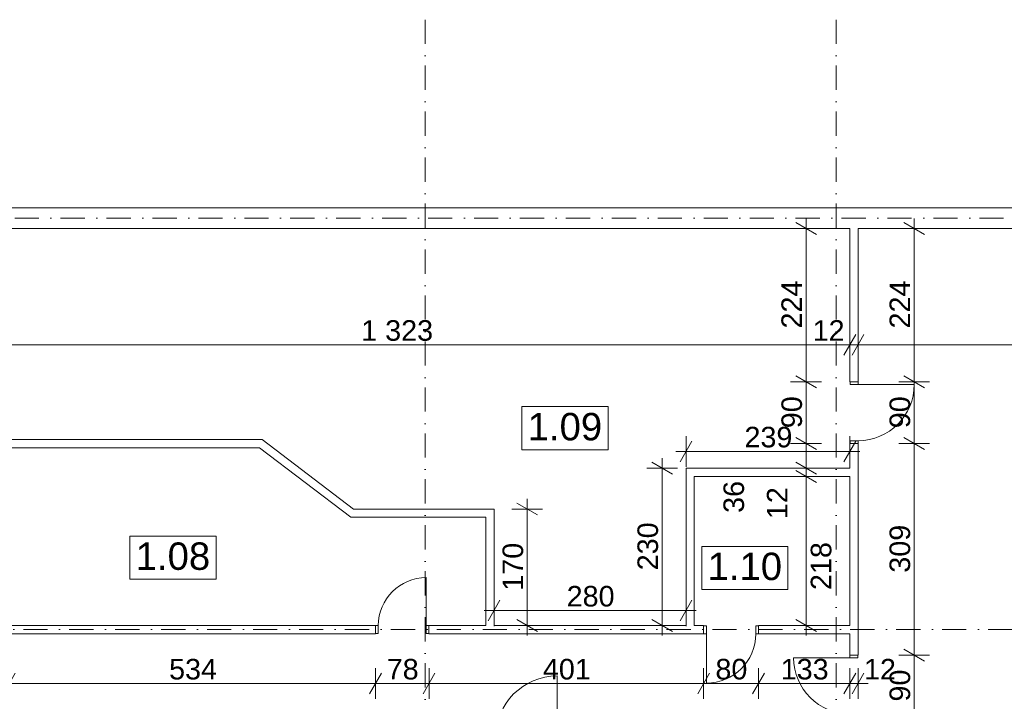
# Model space of a CAD drawing. Extents: x -283435 to 14216, y -77540 to 30522.
# Tile 157 of 177: x -25520 to -11151, y -67710 to -57768. Entities that reach past the tile are written whole.
import ezdxf

# ---------------------------------------------------------------- set-up
doc = ezdxf.new("R2010")
doc.units = 0
doc.header["$MEASUREMENT"] = 0
doc.linetypes.add('Kropki i Kreski', pattern=[670.277762, 352.777767, -176.388884, 0, -141.111112])
for name, color, linetype in [('Drzwi ArchiCAD', 7, 'Continuous'), ('WYMIARY', 7, 'Continuous'), ('ŚCIANY', 7, 'Continuous')]:
    doc.layers.add(name, color=color, linetype=linetype)
for name, color, linetype, lineweight in [('Drzwi ArchiCAD_Nr_Pióra__3', 3, 'Continuous', 18), ('Drzwi ArchiCAD_Nr_Pióra__7', 7, 'Continuous', 18), ('OPISY_Nr_Pióra__65', 65, 'Continuous', 18), ('OPISY_Nr_Pióra__86', 86, 'Continuous', 18), ('OSIE_Nr_Pióra__5', 5, 'Continuous', 18), ('OSIE_Nr_Pióra__7', 7, 'Continuous', 18), ('WYMIARY_Nr_Pióra__4', 4, 'Continuous', 18), ('WYMIARY_Nr_Pióra__5', 5, 'Continuous', 18), ('ŚCIANY_Nr_Pióra__7', 7, 'Continuous', 18)]:
    doc.layers.add(name, color=color, linetype=linetype, lineweight=lineweight)
doc.styles.add('GENERATED_STYLE_1', font='arial.ttf')
doc.styles.add('GENERATED_STYLE_2', font='txt')
doc.dimstyles.new('GENERATED_STYLE__1', dxfattribs={"dimtxt": 300, "dimasz": 228, "dimexe": 0.18, "dimexo": 0, "dimgap": 0.09, "dimtad": 1, "dimdec": 0, "dimlfac": 0.1, "dimzin": 0, "dimdsep": 46, "dimtxsty": 'GENERATED_STYLE_2', "dimblk": 'ARROWHEAD_2', "dimblk1": 'ARROWHEAD_2', "dimblk2": 'ARROWHEAD_2', "dimcen": 0.09, "dimclrd": 256, "dimclre": 256, "dimclrt": 256, "dimazin": 0, "dimtfac": 1, "dimtdec": 4, "dimtmove": 0, "dimatfit": 3, "dimfxl": 1, "dimtolj": 1, "dimtzin": 0, "dimarcsym": 0})
doc.dimstyles.new('GENERATED_STYLE__2', dxfattribs={"dimtxt": 300, "dimasz": 228, "dimexe": 0.18, "dimexo": 0, "dimgap": 0.09, "dimtad": 1, "dimtih": 1, "dimtoh": 1, "dimdec": 0, "dimlfac": 0.1, "dimzin": 0, "dimdsep": 46, "dimtxsty": 'GENERATED_STYLE_2', "dimblk": 'ARROWHEAD_2', "dimblk1": 'ARROWHEAD_2', "dimblk2": 'ARROWHEAD_2', "dimcen": 0.09, "dimclrd": 256, "dimclre": 256, "dimclrt": 256, "dimazin": 0, "dimtfac": 1, "dimtdec": 4, "dimtmove": 0, "dimatfit": 3, "dimfxl": 1, "dimtolj": 1, "dimtzin": 0, "dimarcsym": 0})
doc.dimstyles.new('GENERATED_STYLE__3', dxfattribs={"dimtxt": 300, "dimasz": 228, "dimexe": 0.18, "dimexo": 0, "dimgap": 0.09, "dimtad": 1, "dimtih": 1, "dimtoh": 1, "dimdec": 0, "dimlfac": 0.1, "dimzin": 0, "dimdsep": 46, "dimtxsty": 'GENERATED_STYLE_2', "dimblk": 'ARROWHEAD_2', "dimblk1": 'ARROWHEAD_2', "dimblk2": 'ARROWHEAD_2', "dimcen": 0.09, "dimclrd": 256, "dimclre": 256, "dimclrt": 256, "dimazin": 0, "dimtfac": 1, "dimtdec": 4, "dimtmove": 2, "dimatfit": 3, "dimfxl": 1, "dimtolj": 1, "dimtzin": 0, "dimarcsym": 0})
doc.dimstyles.new('GENERATED_STYLE__4', dxfattribs={"dimtxt": 300, "dimasz": 228, "dimexe": 0.18, "dimexo": 0, "dimgap": 0.09, "dimtad": 1, "dimdec": 0, "dimlfac": 0.1, "dimzin": 0, "dimdsep": 46, "dimtxsty": 'GENERATED_STYLE_2', "dimblk": 'ARROWHEAD_2', "dimblk1": 'ARROWHEAD_2', "dimblk2": 'ARROWHEAD_2', "dimcen": 0.09, "dimclrd": 256, "dimclre": 256, "dimclrt": 256, "dimazin": 0, "dimtfac": 1, "dimtdec": 4, "dimtmove": 2, "dimatfit": 3, "dimfxl": 1, "dimtolj": 1, "dimtzin": 0, "dimarcsym": 0})

# ---------------------------------------------------------------- blocks, each defined once
blk = doc.blocks.new('D1 Drzwi proste 12_38')
at = {"layer": 'Drzwi ArchiCAD_Nr_Pióra__3', "linetype": 'Continuous'}
for p, q in [((450, 0), (450, 900)), ((-450, 0), (-490, 0)), ((-490, 0), (-490, -115)), ((-450, -115), (-450, 0)), ((490, 0), (450, 0)), ((450, 0), (450, -115)), ((490, -115), (490, 0)), ((-490, -115), (-450, -115)), ((450, -115), (490, -115))]:
    blk.add_line(p, q, dxfattribs=at)
blk.add_arc((450, 0), 900, 90, 180, dxfattribs=at)
at = {"layer": 'Drzwi ArchiCAD_Nr_Pióra__7', "linetype": 'Continuous'}
for p, q in [((-490, 0), (-490, -115)), ((490, 0), (490, -115))]:
    blk.add_line(p, q, dxfattribs=at)
blk = doc.blocks.new('D1 Drzwi proste 12_39')
at = {"layer": 'Drzwi ArchiCAD_Nr_Pióra__3', "linetype": 'Continuous'}
for p, q in [((410, 0), (410, 820)), ((-410, 0), (-450, 0)), ((-450, 0), (-450, -115)), ((-410, -115), (-410, 0)), ((450, 0), (410, 0)), ((410, 0), (410, -115)), ((450, -115), (450, 0)), ((-450, -115), (-410, -115)), ((410, -115), (450, -115))]:
    blk.add_line(p, q, dxfattribs=at)
blk.add_arc((410, 0), 820, 90, 180, dxfattribs=at)
at = {"layer": 'Drzwi ArchiCAD_Nr_Pióra__7', "linetype": 'Continuous'}
for p, q in [((-450, 0), (-450, -115)), ((450, 0), (450, -115))]:
    blk.add_line(p, q, dxfattribs=at)
blk = doc.blocks.new('D1 Drzwi proste 12_40')
at = {"layer": 'Drzwi ArchiCAD_Nr_Pióra__3', "linetype": 'Continuous'}
for p, q in [((410, 0), (410, 820)), ((-410, 0), (-450, 0)), ((-450, 0), (-450, -115)), ((-410, -115), (-410, 0)), ((450, 0), (410, 0)), ((410, 0), (410, -115)), ((450, -115), (450, 0)), ((-450, -115), (-410, -115)), ((410, -115), (450, -115))]:
    blk.add_line(p, q, dxfattribs=at)
blk.add_arc((410, 0), 820, 90, 180, dxfattribs=at)
at = {"layer": 'Drzwi ArchiCAD_Nr_Pióra__7', "linetype": 'Continuous'}
for p, q in [((-450, 0), (-450, -115)), ((450, 0), (450, -115))]:
    blk.add_line(p, q, dxfattribs=at)
blk = doc.blocks.new('Ściana_166', base_point=(-13406, -60663))
at = {"layer": 'ŚCIANY_Nr_Pióra__7', "linetype": 'Continuous'}
for p, q in [((-13406, -60813), (-13406, -63049)), ((-13286, -63049), (-13286, -60813)), ((-13401, -63049), (-13406, -63049)), ((-13286, -63049), (-13401, -63049)), ((-13401, -63949), (-13406, -63949)), ((-13406, -63949), (-13406, -64310)), ((-13286, -63949), (-13401, -63949)), ((-13286, -67035), (-13286, -63949)), ((-13406, -64430), (-13406, -66605)), ((-13406, -66725), (-13406, -67035)), ((-13406, -67035), (-13291, -67035)), ((-13291, -67035), (-13286, -67035)), ((-13406, -67935), (-13291, -67935)), ((-13406, -67935), (-13406, -68930)), ((-13291, -67935), (-13286, -67935)), ((-13286, -68488), (-13286, -67935)), ((-13286, -68930), (-13286, -68608)), ((-13406, -68930), (-13291, -68930)), ((-13291, -68930), (-13286, -68930)), ((-13406, -69910), (-13291, -69910)), ((-13406, -69910), (-13406, -70326)), ((-13291, -69910), (-13286, -69910)), ((-13286, -72956), (-13286, -69910)), ((-13406, -70446), (-13406, -72956))]:
    blk.add_line(p, q, dxfattribs=at)
at = {"layer": 'Drzwi ArchiCAD', "linetype": 'Continuous', "xscale": -1}
for name, p, rotation in [('D1 Drzwi proste 12_40', (-13286, -63499), 270), ('D1 Drzwi proste 12_38', (-13406, -69420), 90)]:
    blk.add_blockref(name, p, dxfattribs=dict(at, rotation=rotation))
at = {"layer": 'Drzwi ArchiCAD', "linetype": 'Continuous', "rotation": 90}
blk.add_blockref('D1 Drzwi proste 12_39', (-13406, -67485), dxfattribs=at)
blk = doc.blocks.new('D1 Drzwi proste 12_42')
at = {"layer": 'Drzwi ArchiCAD_Nr_Pióra__3', "linetype": 'Continuous'}
for p, q in [((360, 0), (360, 720)), ((-360, 0), (-400, 0)), ((-400, 0), (-400, -115)), ((-360, -115), (-360, 0)), ((400, 0), (360, 0)), ((360, 0), (360, -115)), ((400, -115), (400, 0)), ((-400, -115), (-360, -115)), ((360, -115), (400, -115))]:
    blk.add_line(p, q, dxfattribs=at)
blk.add_arc((360, 0), 720, 90, 180, dxfattribs=at)
at = {"layer": 'Drzwi ArchiCAD_Nr_Pióra__7', "linetype": 'Continuous'}
for p, q in [((-400, 0), (-400, -115)), ((400, 0), (400, -115))]:
    blk.add_line(p, q, dxfattribs=at)
blk = doc.blocks.new('D1 Drzwi proste 12_43')
at = {"layer": 'Drzwi ArchiCAD_Nr_Pióra__3', "linetype": 'Continuous'}
for p, q in [((350, 0), (350, 700)), ((-350, 0), (-390, 0)), ((-390, 0), (-390, -115)), ((-350, -115), (-350, 0)), ((390, 0), (350, 0)), ((350, 0), (350, -115)), ((390, -115), (390, 0)), ((-390, -115), (-350, -115)), ((350, -115), (390, -115))]:
    blk.add_line(p, q, dxfattribs=at)
blk.add_arc((350, 0), 700, 90, 180, dxfattribs=at)
at = {"layer": 'Drzwi ArchiCAD_Nr_Pióra__7', "linetype": 'Continuous'}
for p, q in [((-390, 0), (-390, -115)), ((390, 0), (390, -115))]:
    blk.add_line(p, q, dxfattribs=at)
blk = doc.blocks.new('Ściana_167', base_point=(-13406, -66665))
at = {"layer": 'ŚCIANY_Nr_Pióra__7', "linetype": 'Continuous'}
for p, q in [((-20327, -66605), (-25671, -66605)), ((-20327, -66605), (-20327, -66720)), ((-19547, -66605), (-19547, -66720)), ((-18717, -66605), (-19547, -66605)), ((-15796, -66605), (-18597, -66605)), ((-15539, -66605), (-15676, -66605)), ((-15539, -66610), (-15539, -66605)), ((-15539, -66725), (-15539, -66610)), ((-14739, -66610), (-14739, -66605)), ((-13406, -66605), (-14739, -66605)), ((-14739, -66725), (-14739, -66610)), ((-25671, -66725), (-20327, -66725)), ((-20327, -66720), (-20327, -66725)), ((-19547, -66720), (-19547, -66725)), ((-19547, -66725), (-15539, -66725)), ((-14739, -66725), (-13406, -66725))]:
    blk.add_line(p, q, dxfattribs=at)
at = {"layer": 'Drzwi ArchiCAD', "linetype": 'Continuous'}
blk.add_blockref('D1 Drzwi proste 12_43', (-19937, -66605), dxfattribs=at)
at = {"layer": 'Drzwi ArchiCAD', "linetype": 'Continuous', "rotation": 180}
blk.add_blockref('D1 Drzwi proste 12_42', (-15139, -66725), dxfattribs=at)
blk = doc.blocks.new('D1 Drzwi proste 12_46')
at = {"layer": 'Drzwi ArchiCAD_Nr_Pióra__3', "linetype": 'Continuous'}
for p, q in [((450, 0), (450, 900)), ((-450, 0), (-490, 0)), ((-490, 0), (-490, -115)), ((-450, -115), (-450, 0)), ((490, 0), (450, 0)), ((450, 0), (450, -115)), ((490, -115), (490, 0)), ((-490, -115), (-450, -115)), ((450, -115), (490, -115))]:
    blk.add_line(p, q, dxfattribs=at)
blk.add_arc((450, 0), 900, 90, 180, dxfattribs=at)
at = {"layer": 'Drzwi ArchiCAD_Nr_Pióra__7', "linetype": 'Continuous'}
for p, q in [((-490, 0), (-490, -115)), ((490, 0), (490, -115))]:
    blk.add_line(p, q, dxfattribs=at)
blk = doc.blocks.new('D1 Drzwi proste 12_47')
at = {"layer": 'Drzwi ArchiCAD_Nr_Pióra__3', "linetype": 'Continuous'}
for p, q in [((450, 0), (450, 900)), ((-450, 0), (-490, 0)), ((-490, 0), (-490, -115)), ((-450, -115), (-450, 0)), ((490, 0), (450, 0)), ((450, 0), (450, -115)), ((490, -115), (490, 0)), ((-490, -115), (-450, -115)), ((450, -115), (490, -115))]:
    blk.add_line(p, q, dxfattribs=at)
blk.add_arc((450, 0), 900, 90, 180, dxfattribs=at)
at = {"layer": 'Drzwi ArchiCAD_Nr_Pióra__7', "linetype": 'Continuous'}
for p, q in [((-490, 0), (-490, -115)), ((490, 0), (490, -115))]:
    blk.add_line(p, q, dxfattribs=at)
blk = doc.blocks.new('Ściana_172', base_point=(-17075, -68240))
at = {"layer": 'ŚCIANY_Nr_Pióra__7', "linetype": 'Continuous'}
for p, q in [((-21324, -68240), (-22770, -68240)), ((-21324, -68245), (-21324, -68240)), ((-21324, -68360), (-21324, -68245)), ((-20344, -68245), (-20344, -68240)), ((-18615, -68240), (-20344, -68240)), ((-20344, -68360), (-20344, -68245)), ((-18615, -68240), (-18615, -68355)), ((-17635, -68240), (-17635, -68355)), ((-17075, -68240), (-17635, -68240)), ((-22770, -68360), (-21324, -68360)), ((-20344, -68360), (-19669, -68360)), ((-19549, -68360), (-18615, -68360)), ((-18615, -68355), (-18615, -68360)), ((-17635, -68355), (-17635, -68360)), ((-17635, -68360), (-17125, -68360))]:
    blk.add_line(p, q, dxfattribs=at)
at = {"layer": 'Drzwi ArchiCAD', "linetype": 'Continuous'}
blk.add_blockref('D1 Drzwi proste 12_47', (-18125, -68240), dxfattribs=at)
at = {"layer": 'Drzwi ArchiCAD', "linetype": 'Continuous', "xscale": -1, "rotation": 180}
blk.add_blockref('D1 Drzwi proste 12_46', (-20834, -68360), dxfattribs=at)
blk = doc.blocks.new('Ściana_365', base_point=(-13406, -64310))
at = {"layer": 'ŚCIANY_Nr_Pióra__7', "linetype": 'Continuous'}
for p, q in [((-13406, -64310), (-15796, -64310)), ((-15676, -64430), (-13406, -64430))]:
    blk.add_line(p, q, dxfattribs=at)
blk = doc.blocks.new('Ściana_366', base_point=(-15796, -64310))
at = {"layer": 'ŚCIANY_Nr_Pióra__7', "linetype": 'Continuous'}
for p, q in [((-15796, -64310), (-15796, -66605)), ((-15676, -66605), (-15676, -64430))]:
    blk.add_line(p, q, dxfattribs=at)
blk = doc.blocks.new('Ściana_367', base_point=(-18597, -66665))
at = {"layer": 'ŚCIANY_Nr_Pióra__7', "linetype": 'Continuous'}
for p, q in [((-18597, -66605), (-18597, -64905)), ((-18717, -65025), (-18717, -66605))]:
    blk.add_line(p, q, dxfattribs=at)
blk = doc.blocks.new('Ściana_368', base_point=(-18597, -64905))
at = {"layer": 'ŚCIANY_Nr_Pióra__7', "linetype": 'Continuous'}
for p, q in [((-18597, -64905), (-20647, -64905)), ((-20688, -65025), (-18717, -65025))]:
    blk.add_line(p, q, dxfattribs=at)
blk = doc.blocks.new('Ściana_369', base_point=(-20647, -64905))
at = {"layer": 'ŚCIANY_Nr_Pióra__7', "linetype": 'Continuous'}
for p, q in [((-20647, -64905), (-21980, -63893)), ((-22020, -64013), (-20688, -65025))]:
    blk.add_line(p, q, dxfattribs=at)
blk = doc.blocks.new('Ściana_372', base_point=(-31516, -64013))
at = {"layer": 'ŚCIANY_Nr_Pióra__7', "linetype": 'Continuous'}
for p, q in [((-26761, -63893), (-31456, -63893)), ((-21980, -63893), (-26641, -63893)), ((-31456, -64013), (-30491, -64013)), ((-30371, -64013), (-28345, -64013)), ((-28225, -64013), (-26761, -64013)), ((-26641, -64013), (-22020, -64013))]:
    blk.add_line(p, q, dxfattribs=at)
blk = doc.blocks.new('Ściana_502', base_point=(-109354, -60663))
at = {"layer": 'ŚCIANY_Nr_Pióra__7', "linetype": 'Continuous'}
for p, q in [((10897, -60513), (-109354, -60513)), ((-26641, -60813), (-13406, -60813)), ((-13286, -60813), (10747, -60813))]:
    blk.add_line(p, q, dxfattribs=at)
blk = doc.blocks.new('*D1904')
at = {"layer": 'WYMIARY_Nr_Pióra__4', "linetype": 'Continuous', "transparency": 16777216}
for p, q in [((-26554, -62361), (-26727, -62661)), ((-26641, -62736), (-26641, -62286)), ((-13320, -62361), (-13493, -62661)), ((-13406, -62736), (-13406, -62286)), ((-26641, -62511), (-13406, -62511))]:
    blk.add_line(p, q, dxfattribs=at)
at = {"layer": 'WYMIARY_Nr_Pióra__5', "transparency": 16777216, "char_height": 300, "attachment_point": 1, "style": 'GENERATED_STYLE_1'}
for s, insert in [('{12}', (-26590, -62151)), ('{1\xa0323}', (-20536, -62151)), ('{12}', (-13948, -62151))]:
    blk.add_mtext(s, dxfattribs=dict(at, insert=insert))
blk = doc.blocks.new('ARROWHEAD_2')
at = {"linetype": 'Continuous'}
for p, q in [((-0.378, -0.655), (0.378, 0.655)), ((0, 0), (-1, 0))]:
    blk.add_line(p, q, dxfattribs=at)
blk = doc.blocks.new('*D1905')
at = {"layer": 'WYMIARY_Nr_Pióra__4', "linetype": 'Continuous', "transparency": 16777216}
for p, q in [((-13320, -62361), (-13493, -62661)), ((-13406, -62736), (-13406, -62286)), ((-13200, -62361), (-13373, -62661)), ((-13286, -62736), (-13286, -62286)), ((-13406, -62511), (-13286, -62511))]:
    blk.add_line(p, q, dxfattribs=at)
blk = doc.blocks.new('*D1906')
at = {"layer": 'WYMIARY_Nr_Pióra__4', "linetype": 'Continuous', "transparency": 16777216}
for p, q in [((-13200, -62361), (-13373, -62661)), ((-13286, -62736), (-13286, -62286)), ((10660, -62661), (10834, -62361)), ((10747, -62736), (10747, -62286)), ((-13286, -62511), (10747, -62511)), ((10747, -62511), (10894, -62511))]:
    blk.add_line(p, q, dxfattribs=at)
at = {"layer": 'WYMIARY_Nr_Pióra__5', "transparency": 16777216, "insert": (-2890, -62151), "char_height": 300, "attachment_point": 1, "style": 'GENERATED_STYLE_1'}
blk.add_mtext('{2\xa0403}', dxfattribs=at)
blk = doc.blocks.new('*D1912')
at = {"layer": 'WYMIARY_Nr_Pióra__4', "linetype": 'Continuous', "transparency": 16777216}
for p, q in [((-12616, -66949), (-12316, -67122)), ((-12241, -67035), (-12691, -67035)), ((-12466, -67935), (-12466, -67035)), ((-12241, -67935), (-12691, -67935)), ((-12616, -67849), (-12316, -68022))]:
    blk.add_line(p, q, dxfattribs=at)
at = {"layer": 'WYMIARY_Nr_Pióra__5', "transparency": 16777216, "insert": (-12826, -67713), "char_height": 300, "attachment_point": 1, "rotation": 90, "style": 'GENERATED_STYLE_1'}
blk.add_mtext('{90}', dxfattribs=at)
blk = doc.blocks.new('*D1913')
at = {"layer": 'WYMIARY_Nr_Pióra__4', "linetype": 'Continuous', "transparency": 16777216}
for p, q in [((-12616, -63862), (-12316, -64036)), ((-12241, -63949), (-12691, -63949)), ((-12466, -67035), (-12466, -63949)), ((-12616, -66949), (-12316, -67122)), ((-12241, -67035), (-12691, -67035))]:
    blk.add_line(p, q, dxfattribs=at)
at = {"layer": 'WYMIARY_Nr_Pióra__5', "transparency": 16777216, "insert": (-12826, -65834), "char_height": 300, "attachment_point": 1, "rotation": 90, "style": 'GENERATED_STYLE_1'}
blk.add_mtext('{309}', dxfattribs=at)
blk = doc.blocks.new('*D1914')
at = {"layer": 'WYMIARY_Nr_Pióra__4', "linetype": 'Continuous', "transparency": 16777216}
for p, q in [((-12241, -63049), (-12691, -63049)), ((-12616, -62962), (-12316, -63136)), ((-12466, -63949), (-12466, -63049)), ((-12616, -63862), (-12316, -64036)), ((-12241, -63949), (-12691, -63949))]:
    blk.add_line(p, q, dxfattribs=at)
at = {"layer": 'WYMIARY_Nr_Pióra__5', "transparency": 16777216, "insert": (-12826, -63727), "char_height": 300, "attachment_point": 1, "rotation": 90, "style": 'GENERATED_STYLE_1'}
blk.add_mtext('{90}', dxfattribs=at)
blk = doc.blocks.new('*D1915')
at = {"layer": 'WYMIARY_Nr_Pióra__4', "linetype": 'Continuous', "transparency": 16777216}
for p, q in [((-12316, -60900), (-12616, -60726)), ((-12466, -60813), (-12466, -60666)), ((-12241, -60813), (-12691, -60813)), ((-12466, -63049), (-12466, -60813)), ((-12241, -63049), (-12691, -63049)), ((-12616, -62962), (-12316, -63136))]:
    blk.add_line(p, q, dxfattribs=at)
at = {"layer": 'WYMIARY_Nr_Pióra__5', "transparency": 16777216, "insert": (-12826, -62272), "char_height": 300, "attachment_point": 1, "rotation": 90, "style": 'GENERATED_STYLE_1'}
blk.add_mtext('{224}', dxfattribs=at)
blk = doc.blocks.new('*D1916')
at = {"layer": 'WYMIARY_Nr_Pióra__4', "linetype": 'Continuous', "transparency": 16777216}
for p, q in [((-14194, -64343), (-13894, -64517)), ((-13819, -64430), (-14269, -64430)), ((-14044, -66605), (-14044, -64430)), ((-14194, -66519), (-13894, -66692)), ((-13819, -66605), (-14269, -66605)), ((-14044, -66752), (-14044, -66605))]:
    blk.add_line(p, q, dxfattribs=at)
at = {"layer": 'WYMIARY_Nr_Pióra__5', "transparency": 16777216, "char_height": 300, "attachment_point": 1, "rotation": 90, "style": 'GENERATED_STYLE_1'}
for s, insert in [('{36}', (-15250, -64962)), ('{12}', (-14616, -65053)), ('{218}', (-13976, -66087))]:
    blk.add_mtext(s, dxfattribs=dict(at, insert=insert))
blk = doc.blocks.new('*D1917')
at = {"layer": 'WYMIARY_Nr_Pióra__4', "linetype": 'Continuous', "transparency": 16777216}
for p, q in [((-14194, -64223), (-13894, -64397)), ((-13819, -64310), (-14269, -64310)), ((-14194, -64343), (-13894, -64517)), ((-14044, -64430), (-14044, -64310)), ((-13819, -64430), (-14269, -64430))]:
    blk.add_line(p, q, dxfattribs=at)
blk = doc.blocks.new('*D1918')
at = {"layer": 'WYMIARY_Nr_Pióra__4', "linetype": 'Continuous', "transparency": 16777216}
for p, q in [((-14194, -63862), (-13894, -64036)), ((-13819, -63949), (-14269, -63949)), ((-14044, -64310), (-14044, -63949)), ((-14194, -64223), (-13894, -64397)), ((-13819, -64310), (-14269, -64310))]:
    blk.add_line(p, q, dxfattribs=at)
blk = doc.blocks.new('*D1919')
at = {"layer": 'WYMIARY_Nr_Pióra__4', "linetype": 'Continuous', "transparency": 16777216}
for p, q in [((-13819, -63049), (-14269, -63049)), ((-14194, -62962), (-13894, -63136)), ((-14044, -63949), (-14044, -63049)), ((-14194, -63862), (-13894, -64036)), ((-13819, -63949), (-14269, -63949))]:
    blk.add_line(p, q, dxfattribs=at)
at = {"layer": 'WYMIARY_Nr_Pióra__5', "transparency": 16777216, "insert": (-14404, -63727), "char_height": 300, "attachment_point": 1, "rotation": 90, "style": 'GENERATED_STYLE_1'}
blk.add_mtext('{90}', dxfattribs=at)
blk = doc.blocks.new('*D1920')
at = {"layer": 'WYMIARY_Nr_Pióra__4', "linetype": 'Continuous', "transparency": 16777216}
for p, q in [((-13894, -60900), (-14194, -60726)), ((-14044, -60813), (-14044, -60666)), ((-13819, -60813), (-14269, -60813)), ((-14044, -63049), (-14044, -60813)), ((-13819, -63049), (-14269, -63049)), ((-14194, -62962), (-13894, -63136))]:
    blk.add_line(p, q, dxfattribs=at)
at = {"layer": 'WYMIARY_Nr_Pióra__5', "transparency": 16777216, "insert": (-14404, -62272), "char_height": 300, "attachment_point": 1, "rotation": 90, "style": 'GENERATED_STYLE_1'}
blk.add_mtext('{224}', dxfattribs=at)
blk = doc.blocks.new('*D1921')
at = {"layer": 'WYMIARY_Nr_Pióra__4', "linetype": 'Continuous', "transparency": 16777216}
for p, q in [((-15710, -63916), (-15883, -64216)), ((-15796, -64291), (-15796, -63841)), ((-13493, -64216), (-13320, -63916)), ((-13406, -64291), (-13406, -63841)), ((-15943, -64066), (-15796, -64066)), ((-15796, -64066), (-13406, -64066)), ((-13406, -64066), (-13259, -64066))]:
    blk.add_line(p, q, dxfattribs=at)
at = {"layer": 'WYMIARY_Nr_Pióra__5', "transparency": 16777216, "insert": (-14943, -63706), "char_height": 300, "attachment_point": 1, "style": 'GENERATED_STYLE_1'}
blk.add_mtext('{239}', dxfattribs=at)
blk = doc.blocks.new('*D1922')
at = {"layer": 'WYMIARY_Nr_Pióra__4', "linetype": 'Continuous', "transparency": 16777216}
for p, q in [((-15995, -64397), (-16295, -64223)), ((-16145, -64310), (-16145, -64163)), ((-15920, -64310), (-16370, -64310)), ((-16145, -66605), (-16145, -64310)), ((-16295, -66519), (-15995, -66692)), ((-15920, -66605), (-16370, -66605)), ((-16145, -66752), (-16145, -66605))]:
    blk.add_line(p, q, dxfattribs=at)
at = {"layer": 'WYMIARY_Nr_Pióra__5', "transparency": 16777216, "insert": (-16505, -65799), "char_height": 300, "attachment_point": 1, "rotation": 90, "style": 'GENERATED_STYLE_1'}
blk.add_mtext('{230}', dxfattribs=at)
blk = doc.blocks.new('*D1930')
at = {"layer": 'WYMIARY_Nr_Pióra__4', "linetype": 'Continuous', "transparency": 16777216}
for p, q in [((-25671, -67676), (-25671, -67226)), ((-20327, -67676), (-20327, -67226)), ((-25584, -67301), (-25757, -67601)), ((-20240, -67301), (-20413, -67601)), ((-25671, -67451), (-20327, -67451))]:
    blk.add_line(p, q, dxfattribs=at)
at = {"layer": 'WYMIARY_Nr_Pióra__5', "transparency": 16777216, "insert": (-23340, -67091), "char_height": 300, "attachment_point": 1, "style": 'GENERATED_STYLE_1'}
blk.add_mtext('{534}', dxfattribs=at)
blk = doc.blocks.new('*D1931')
at = {"layer": 'WYMIARY_Nr_Pióra__4', "linetype": 'Continuous', "transparency": 16777216}
for p, q in [((-20327, -67676), (-20327, -67226)), ((-19547, -67676), (-19547, -67226)), ((-20240, -67301), (-20413, -67601)), ((-19460, -67301), (-19633, -67601)), ((-20327, -67451), (-19547, -67451))]:
    blk.add_line(p, q, dxfattribs=at)
at = {"layer": 'WYMIARY_Nr_Pióra__5', "transparency": 16777216, "insert": (-20164, -67091), "char_height": 300, "attachment_point": 1, "style": 'GENERATED_STYLE_1'}
blk.add_mtext('{78}', dxfattribs=at)
blk = doc.blocks.new('*D1932')
at = {"layer": 'WYMIARY_Nr_Pióra__4', "linetype": 'Continuous', "transparency": 16777216}
for p, q in [((-19547, -67676), (-19547, -67226)), ((-15539, -67676), (-15539, -67226)), ((-19460, -67301), (-19633, -67601)), ((-15453, -67301), (-15626, -67601)), ((-19547, -67451), (-15539, -67451))]:
    blk.add_line(p, q, dxfattribs=at)
at = {"layer": 'WYMIARY_Nr_Pióra__5', "transparency": 16777216, "insert": (-17885, -67091), "char_height": 300, "attachment_point": 1, "style": 'GENERATED_STYLE_1'}
blk.add_mtext('{401}', dxfattribs=at)
blk = doc.blocks.new('*D1933')
at = {"layer": 'WYMIARY_Nr_Pióra__4', "linetype": 'Continuous', "transparency": 16777216}
for p, q in [((-15539, -67676), (-15539, -67226)), ((-14739, -67676), (-14739, -67226)), ((-15453, -67301), (-15626, -67601)), ((-14653, -67301), (-14826, -67601)), ((-15539, -67451), (-14739, -67451))]:
    blk.add_line(p, q, dxfattribs=at)
at = {"layer": 'WYMIARY_Nr_Pióra__5', "transparency": 16777216, "insert": (-15367, -67091), "char_height": 300, "attachment_point": 1, "style": 'GENERATED_STYLE_1'}
blk.add_mtext('{80}', dxfattribs=at)
blk = doc.blocks.new('*D1934')
at = {"layer": 'WYMIARY_Nr_Pióra__4', "linetype": 'Continuous', "transparency": 16777216}
for p, q in [((-14739, -67676), (-14739, -67226)), ((-13406, -67676), (-13406, -67226)), ((-14653, -67301), (-14826, -67601)), ((-13493, -67601), (-13320, -67301)), ((-14739, -67451), (-13406, -67451))]:
    blk.add_line(p, q, dxfattribs=at)
at = {"layer": 'WYMIARY_Nr_Pióra__5', "transparency": 16777216, "insert": (-14414, -67091), "char_height": 300, "attachment_point": 1, "style": 'GENERATED_STYLE_1'}
blk.add_mtext('{133}', dxfattribs=at)
blk = doc.blocks.new('*D1935')
at = {"layer": 'WYMIARY_Nr_Pióra__4', "linetype": 'Continuous', "transparency": 16777216}
for p, q in [((-13406, -67676), (-13406, -67226)), ((-13286, -67676), (-13286, -67226)), ((-13493, -67601), (-13320, -67301)), ((-13200, -67301), (-13373, -67601)), ((-13406, -67451), (-13286, -67451)), ((-13286, -67451), (-13139, -67451))]:
    blk.add_line(p, q, dxfattribs=at)
at = {"layer": 'WYMIARY_Nr_Pióra__5', "transparency": 16777216, "insert": (-13199, -67091), "char_height": 300, "attachment_point": 1, "style": 'GENERATED_STYLE_1'}
blk.add_mtext('{12}', dxfattribs=at)
blk = doc.blocks.new('*D1936')
at = {"layer": 'WYMIARY_Nr_Pióra__4', "linetype": 'Continuous', "transparency": 16777216}
for p, q in [((-18511, -66237), (-18684, -66537)), ((-18597, -66612), (-18597, -66162)), ((-15883, -66537), (-15710, -66237)), ((-15796, -66612), (-15796, -66162)), ((-18744, -66387), (-18597, -66387)), ((-18597, -66387), (-15796, -66387)), ((-15796, -66387), (-15649, -66387))]:
    blk.add_line(p, q, dxfattribs=at)
at = {"layer": 'WYMIARY_Nr_Pióra__5', "transparency": 16777216, "insert": (-17538, -66027), "char_height": 300, "attachment_point": 1, "style": 'GENERATED_STYLE_1'}
blk.add_mtext('{280}', dxfattribs=at)
blk = doc.blocks.new('*D1937')
at = {"layer": 'WYMIARY_Nr_Pióra__4', "linetype": 'Continuous', "transparency": 16777216}
for p, q in [((-18114, -64905), (-18114, -64759)), ((-17889, -64905), (-18339, -64905)), ((-17964, -64992), (-18264, -64819)), ((-18114, -66605), (-18114, -64905)), ((-18264, -66519), (-17964, -66692)), ((-17889, -66605), (-18339, -66605)), ((-18114, -66752), (-18114, -66605))]:
    blk.add_line(p, q, dxfattribs=at)
at = {"layer": 'WYMIARY_Nr_Pióra__5', "transparency": 16777216, "insert": (-18474, -66097), "char_height": 300, "attachment_point": 1, "rotation": 90, "style": 'GENERATED_STYLE_1'}
blk.add_mtext('{170}', dxfattribs=at)

msp = doc.modelspace()

# ---------------------------------------------------------------- linework, layer by layer
at = {"layer": 'OPISY_Nr_Pióra__65', "linetype": 'Continuous', "flags": 128}
for points in [[(-18193.1, -63412.1), (-16934.3, -63412.1), (-16934.3, -64040.7), (-18193.1, -64040.7)], [(-23913.3, -65301.1), (-22654.5, -65301.1), (-22654.5, -65929.7), (-23913.3, -65929.7)], [(-15567.4, -65450.3), (-14308.5, -65450.3), (-14308.5, -66078.8), (-15567.4, -66078.8)]]:
    msp.add_lwpolyline(points, close=True, dxfattribs=at)
at = {"layer": 'OSIE_Nr_Pióra__5', "linetype": 'Kropki i Kreski'}
msp.add_line((-19602.3, -57768.3), (-19602.3, -75484.6), dxfattribs=at)
at = {"layer": 'OSIE_Nr_Pióra__7', "linetype": 'Kropki i Kreski'}
for p, q in [((-13602.8, -57768.3), (-13602.8, -75484.6)), ((-230728.9, -60663), (11369.3, -60663)), ((-233283.4, -66663), (11369.3, -66663))]:
    msp.add_line(p, q, dxfattribs=at)

# ---------------------------------------------------------------- block references
at = {"layer": 'ŚCIANY'}
for name, p in [('Ściana_502', (-109353.9, -60663)), ('Ściana_166', (-13406.1, -60663)), ('Ściana_372', (-31516.1, -64013)), ('Ściana_369', (-20647.2, -64905.5)), ('Ściana_365', (-13406.1, -64309.9)), ('Ściana_366', (-15796.1, -64309.9)), ('Ściana_368', (-18597.2, -64905.5)), ('Ściana_367', (-18597.2, -66665.5)), ('Ściana_167', (-13406.1, -66665.5)), ('Ściana_172', (-17075.5, -68239.5))]:
    msp.add_blockref(name, p, dxfattribs=at)

# ---------------------------------------------------------------- texts
at = {"layer": 'OPISY_Nr_Pióra__86', "linetype": 'Continuous', "char_height": 400, "attachment_point": 2, "style": 'GENERATED_STYLE_1'}
for s, insert in [('{1.09}', (-17563.7, -63503.6)), ('{1.08}', (-23283.9, -65392.6)), ('{1.10}', (-14938, -65541.7))]:
    msp.add_mtext(s, dxfattribs=dict(at, insert=insert))

# ---------------------------------------------------------------- dimensions: what is measured, and where the dimension line sits
at = {"layer": 'WYMIARY', "linetype": 'Continuous'}
for base, p1, p2, dimstyle, picture, middle in [((-14044.3, -66605.5), (-13406.1, -63049), (-13406.1, -60813), 'GENERATED_STYLE__1', '*D1920', (-14254.3, -61935.1)), ((-12465.5, -72955.8), (-13286.1, -63049), (-13286.1, -60813), 'GENERATED_STYLE__1', '*D1915', (-12675.5, -61935.1)), ((-14044.3, -66605.5), (-13406.1, -63949), (-13406.1, -63049), 'GENERATED_STYLE__1', '*D1919', (-14254.3, -63501.7)), ((-12465.5, -72955.8), (-13286.1, -63949), (-13286.1, -63049), 'GENERATED_STYLE__1', '*D1914', (-12675.5, -63501.7)), ((-14044.3, -66605.5), (-13406.1, -64309.9), (-13406.1, -63949), 'GENERATED_STYLE__4', '*D1918', (-15099.8, -64737.4)), ((-12465.5, -72955.8), (-13286.1, -67035.5), (-13286.1, -63949), 'GENERATED_STYLE__1', '*D1913', (-12675.5, -65496.3)), ((-16144.6, -66605.5), (-15796.1, -66605.5), (-15796.1, -64309.9), 'GENERATED_STYLE__1', '*D1922', (-16354.6, -65461.8)), ((-14044.3, -66605.5), (-13406.1, -64429.9), (-13406.1, -64309.9), 'GENERATED_STYLE__4', '*D1917', (-14466.5, -64828)), ((-14044.3, -66605.5), (-13406.1, -66605.5), (-13406.1, -64429.9), 'GENERATED_STYLE__4', '*D1916', (-13825.8, -65749.5)), ((-18113.9, -66605.5), (-18597.2, -66605.5), (-18597.2, -64905.5), 'GENERATED_STYLE__1', '*D1937', (-18323.9, -65759.6)), ((-12465.5, -72955.8), (-13286.1, -67935.5), (-13286.1, -67035.5), 'GENERATED_STYLE__1', '*D1912', (-12675.5, -67488.2))]:
    dim = msp.add_linear_dim(base=base, p1=p1, p2=p2, angle=90, dimstyle=dimstyle, dxfattribs=at)
    dim.commit()
    dim.dimension.update_dxf_attribs({"geometry": picture, "text_midpoint": middle})
for base, p1, p2, dimstyle, picture, middle in [((-48457.3, -62510.7), (-26640.8, -60813), (-13406.1, -60813), 'GENERATED_STYLE__2', '*D1904', (-20022.1, -62300.7)), ((-48457.3, -62510.7), (-13406.1, -60813), (-13286.1, -60813), 'GENERATED_STYLE__2', '*D1905', (-13723.3, -62300.7)), ((-48457.3, -62510.7), (-13286.1, -60813), (10747.1, -60813), 'GENERATED_STYLE__3', '*D1906', (-2376, -62300.7)), ((-15796.1, -64066.1), (-15796.1, -64309.9), (-13406.1, -64309.9), 'GENERATED_STYLE__2', '*D1921', (-14605.3, -63856.1)), ((-18597.2, -66387.4), (-18597.2, -66605.5), (-15796.1, -66605.5), 'GENERATED_STYLE__2', '*D1936', (-17200.8, -66177.4)), ((-46921.5, -67451.4), (-25670.8, -66725.5), (-20326.8, -66725.5), 'GENERATED_STYLE__2', '*D1930', (-23002.9, -67241.4)), ((-46921.5, -67451.4), (-20326.8, -66725.5), (-19546.8, -66725.5), 'GENERATED_STYLE__2', '*D1931', (-19939.5, -67241.4)), ((-46921.5, -67451.4), (-19546.8, -66725.5), (-15539.3, -66725.5), 'GENERATED_STYLE__2', '*D1932', (-17547.2, -67241.4)), ((-46921.5, -67451.4), (-15539.3, -66725.5), (-14739.3, -66725.5), 'GENERATED_STYLE__2', '*D1933', (-15142.1, -67241.4)), ((-46921.5, -67451.4), (-14739.3, -66725.5), (-13406.1, -66809.4), 'GENERATED_STYLE__2', '*D1934', (-14076.9, -67241.4)), ((-46921.5, -67451.4), (-13406.1, -66809.4), (-13286.1, -66809.4), 'GENERATED_STYLE__2', '*D1935', (-12974.5, -67241.4))]:
    dim = msp.add_linear_dim(base=base, p1=p1, p2=p2, dimstyle=dimstyle, dxfattribs=at)
    dim.commit()
    dim.dimension.update_dxf_attribs({"geometry": picture, "text_midpoint": middle})

doc.saveas('drawing.dxf')
